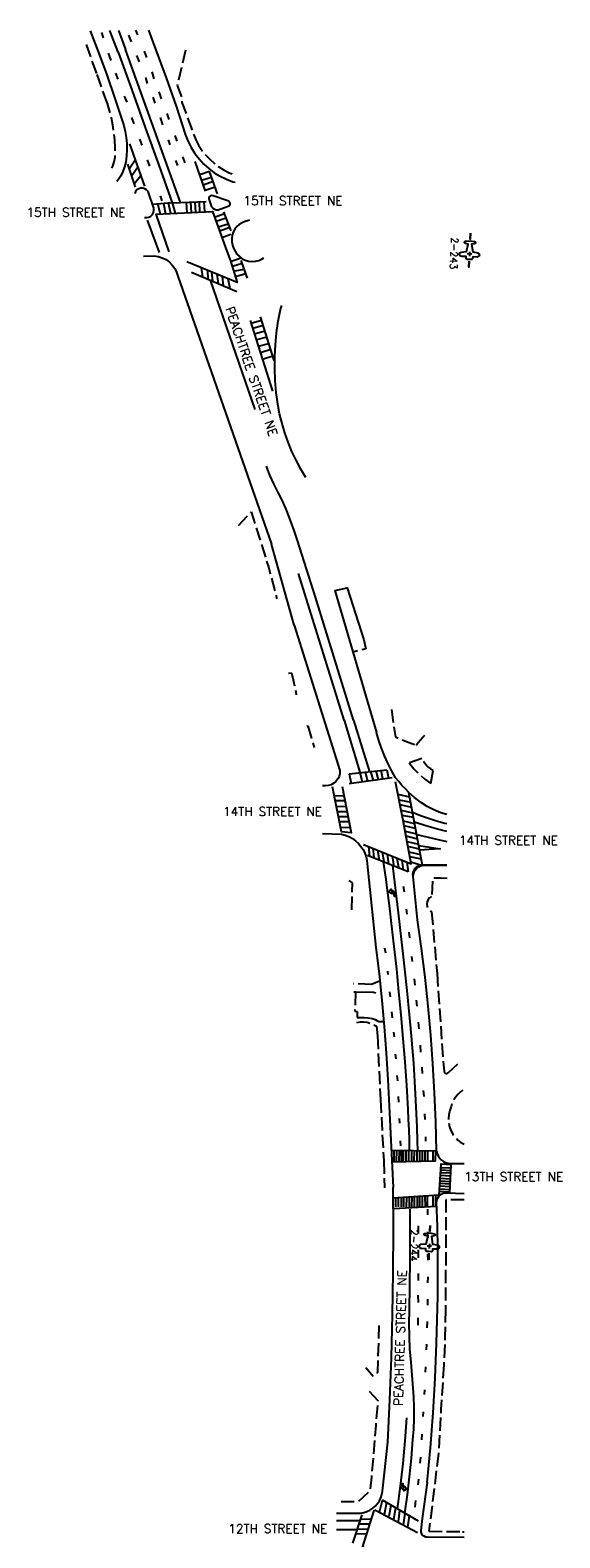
# Model space of a CAD drawing. Extents: x 2230282 to 2231022, y 1375291 to 1378386.
# Tile 2 of 2: x 2230402 to 2231004, y 1376672 to 1378386. Entities that reach past the tile are written whole.
import ezdxf
from ezdxf.enums import TextEntityAlignment as Align

# ---------------------------------------------------------------- set-up
doc = ezdxf.new("R2010")
doc.units = 0
doc.header["$LTSCALE"] = 100
doc.header["$MEASUREMENT"] = 0
doc.linetypes.add('D2', pattern=[0.2, 0.15, -0.05])
doc.linetypes.add('D3', pattern=[0.3, 0.25, -0.05])
doc.layers.get('0').update_dxf_attribs({"color": 1, "linetype": 'CONTINUOUS'})
for name, color, linetype in [('100', 2, 'CONTINUOUS'), ('120', 2, 'D2'), ('135', 2, 'D3'), ('154', 3, 'CONTINUOUS'), ('165', 2, 'D3'), ('190', 2, 'CONTINUOUS'), ('210', 4, 'RET'), ('950', 7, 'CONTINUOUS')]:
    doc.layers.add(name, color=color, linetype=linetype)
doc.styles.get("Standard").update_dxf_attribs({"font": 'SIMPLEX.SHX'})
doc.linetypes.add('RET', pattern='A,0.44,-0.03,[2,HJWSHP.SHX,S=0.015,R=0,X=0,Y=0],-0.015', length=0.485)

# ---------------------------------------------------------------- blocks, each defined once
blk = doc.blocks.new('PC')
for points in [[(-0.237, 0), (-0.169, 0)], [(0.081, 0), (0.15, 0)]]:
    blk.add_lwpolyline(points, close=True)
blk.add_lwpolyline([(-0.018, -0.095), (-0.026, -0.037), (-0.112, -0.019), (-0.119, -0.05, -1), (-0.144, -0.05), (-0.15, 0), (-0.144, 0.05, -1), (-0.119, 0.05), (-0.112, 0.019), (-0.026, 0.037), (-0.018, 0.094, -0.867295), (0.031, 0.088), (0.031, 0.038), (0.05, 0.038, -0.414214), (0.062, 0.025), (0.062, 0), (0.062, -0.025, -0.414214), (0.05, -0.037), (0.031, -0.037), (0.031, -0.087, -0.867295)], format="xyb", close=True)
for points in [[(-0.025, 0), (0.025, 0)], [(0, 0.025), (0, -0.025)]]:
    blk.add_lwpolyline(points)
blk.add_attdef('PHOTO', text='', height=0.08).set_placement((0, -0.175), align=Align.MIDDLE)

msp = doc.modelspace()

# ---------------------------------------------------------------- linework, layer by layer
at = {"layer": '100', "flags": 128}
for points, elevation in [([(2230470.3, 1378385.2), (2230478, 1378365.4), (2230488.7, 1378336.3), (2230498.8, 1378307.1), (2230508.5, 1378277.7)], 1063.3), ([(2230536.5, 1378385.9), (2230544.7, 1378364.3), (2230556.6, 1378331.9), (2230567.9, 1378299.4), (2230578.7, 1378266.6)], 1063.8), ([(2230508.5, 1378277.7), (2230510.1, 1378270.9), (2230511.3, 1378264), (2230512, 1378257), (2230512.1, 1378250), (2230511.7, 1378243), (2230510.8, 1378236)], 1065.3), ([(2230578.7, 1378266.6), (2230581.5, 1378259.3), (2230585.1, 1378252.4), (2230589.2, 1378245.7), (2230594, 1378239.5), (2230599.3, 1378233.8), (2230605.1, 1378228.6), (2230611.4, 1378223.9), (2230618, 1378219.8), (2230625.1, 1378216.4), (2230632.4, 1378213.7)], 1064.5), ([(2230510.8, 1378236), (2230509.5, 1378230.6), (2230507.5, 1378225.4), (2230505, 1378220.5), (2230502, 1378215.8), (2230500.5, 1378214.1)], 1066.1), ([(2230536.1, 1378202.5), (2230534.5, 1378204.4), (2230532.5, 1378205.7), (2230530.2, 1378206.4), (2230527.8, 1378206.4), (2230525.5, 1378205.6), (2230523.5, 1378204.3), (2230522, 1378202.4), (2230521.1, 1378200.1)], 1066.3), ([(2230542.5, 1378183.7), (2230536.1, 1378202.5)], 1066.2), ([(2230609.9, 1378197.6), (2230608.7, 1378197.9), (2230607.6, 1378197.7), (2230606.5, 1378197.2), (2230605.7, 1378196.4), (2230605.2, 1378195.4), (2230605, 1378194.3)], 1065.8), ([(2230632.4, 1378213.7), (2230635.2, 1378213)], 1063), ([(2230532.1, 1378173.1), (2230534.6, 1378172.9), (2230537.1, 1378173.5), (2230539.3, 1378174.7), (2230541, 1378176.5), (2230542.2, 1378178.7), (2230542.7, 1378181.2), (2230542.5, 1378183.7)], 1066.8), ([(2230605, 1378194.3), (2230608.2, 1378185.2)], 1066), ([(2230608.2, 1378185.2), (2230609.7, 1378183.7), (2230611.5, 1378182.6), (2230613.5, 1378181.9), (2230615.6, 1378181.7)], 1066.1), ([(2230626.9, 1378192), (2230609.9, 1378197.6)], 1065.5), ([(2230615.6, 1378181.7), (2230627.3, 1378185.7)], 1065.8), ([(2230627.3, 1378185.7), (2230628.2, 1378186.3), (2230628.8, 1378187.1), (2230629.2, 1378188), (2230629.3, 1378189), (2230629.1, 1378190), (2230628.5, 1378190.9), (2230627.8, 1378191.6), (2230626.9, 1378192)], 1065.3), ([(2230646.4, 1378168.5), (2230642.9, 1378167.1), (2230639.8, 1378165.1), (2230637, 1378162.6), (2230634.7, 1378159.7), (2230632.9, 1378156.4), (2230631.7, 1378152.8), (2230631.2, 1378149.1), (2230631.3, 1378145.4), (2230632, 1378141.7), (2230633.3, 1378138.2)], 1066.4), ([(2230651.5, 1378169.8), (2230650.1, 1378169.6), (2230646.4, 1378168.5)], 1066.1), ([(2230530.8, 1378129.2), (2230543, 1378129.3)], 1072.8), ([(2230543, 1378129.3), (2230547.7, 1378128.7), (2230552.2, 1378127.3), (2230556.5, 1378125.2), (2230560.3, 1378122.4), (2230563.6, 1378119), (2230566.4, 1378115.1), (2230568.5, 1378110.8), (2230569.8, 1378106.2)], 1067.9), ([(2230633.3, 1378138.2), (2230634.9, 1378134.6), (2230637.1, 1378131.4), (2230639.9, 1378128.5), (2230643.1, 1378126.2), (2230646.6, 1378124.5), (2230650.4, 1378123.4), (2230654.3, 1378123), (2230658.3, 1378123.3), (2230662.1, 1378124.3), (2230665.7, 1378125.9), (2230667.6, 1378127.2)], 1066.5), ([(2230569.8, 1378106.2), (2230676.3, 1377801.6)], 1069.6), ([(2230683.4, 1377960.8), (2230681.6, 1377974.2), (2230680.5, 1377987.7), (2230680, 1378001.3), (2230680, 1378014.9), (2230680.8, 1378028.4), (2230682.1, 1378041.9), (2230684.1, 1378055.3), (2230686.7, 1378068.6)], 1069.3), ([(2230686.7, 1378068.6), (2230688, 1378073)], 1067.8), ([(2230715.2, 1377877.4), (2230709.5, 1377887.1), (2230704.3, 1377897), (2230699.6, 1377907.2), (2230695.4, 1377917.6), (2230691.6, 1377928.2), (2230688.4, 1377938.9), (2230685.6, 1377949.8), (2230683.4, 1377960.8)], 1071), ([(2230702.1, 1377709.7), (2230676.3, 1377801.6)], 1071.4), ([(2230748.2, 1377749), (2230795.7, 1377587.6)], 1071.4), ([(2230702.1, 1377709.7), (2230754, 1377544.3)], 1070.2), ([(2230817.3, 1377536.3), (2230812.7, 1377544.4), (2230808.4, 1377552.7), (2230804.6, 1377561.1), (2230801.2, 1377569.8), (2230798.2, 1377578.7), (2230795.7, 1377587.6)], 1069.7), ([(2230754, 1377544.3), (2230753.9, 1377541), (2230753.1, 1377537.8), (2230751.6, 1377534.8), (2230749.6, 1377532.1), (2230747.1, 1377530), (2230744.2, 1377528.3), (2230741, 1377527.3), (2230737.7, 1377527)], 1069), ([(2230832.5, 1377519.4), (2230828.5, 1377523.5), (2230824.6, 1377527.6), (2230820.9, 1377531.9), (2230817.3, 1377536.3)], 1068.4), ([(2230737.7, 1377527), (2230734.3, 1377527.1)], 1059.4), ([(2230875.4, 1377494.5), (2230868.9, 1377496.5), (2230860.9, 1377499.8), (2230853.2, 1377503.7), (2230845.8, 1377508.3), (2230838.9, 1377513.6), (2230832.5, 1377519.4)], 1065.8), ([(2230734.3, 1377472.9), (2230755.9, 1377472)], 1067.5), ([(2230755.9, 1377472), (2230760.2, 1377470.9), (2230764.3, 1377469.3), (2230768.2, 1377467.1), (2230771.8, 1377464.6), (2230775.1, 1377461.6), (2230777.9, 1377458.2), (2230780.4, 1377454.5), (2230782.3, 1377450.5), (2230783.8, 1377446.4), (2230784.8, 1377442)], 1067.9), ([(2230784.8, 1377442), (2230794.8, 1377343.4)], 1067.7), ([(2230837.4, 1377423.8), (2230837.1, 1377426.3), (2230837.4, 1377428.9), (2230838.3, 1377431.3), (2230839.7, 1377433.5), (2230841.6, 1377435.3), (2230843.9, 1377436.5), (2230846.4, 1377437.2), (2230849, 1377437.4)], 1067), ([(2230837.4, 1377423.8), (2230837.7, 1377426.4), (2230838.4, 1377429), (2230839.7, 1377431.3), (2230841.5, 1377433.4), (2230843.6, 1377435), (2230846, 1377436.2), (2230848.6, 1377436.8), (2230851.3, 1377436.9)], 1066.8), ([(2230849, 1377437.4), (2230875.4, 1377437.3)], 1065.8), ([(2230851.3, 1377436.9), (2230875.4, 1377437)], 1065.2), ([(2230842.3, 1377374.9), (2230837.4, 1377423.8)], 1067.3), ([(2230863.8, 1377112.1), (2230862.9, 1377145), (2230861.5, 1377178), (2230859.6, 1377210.9), (2230857.2, 1377243.8), (2230854.2, 1377276.7), (2230850.8, 1377309.5), (2230846.8, 1377342.2), (2230842.3, 1377374.9)], 1067.3), ([(2230794.8, 1377343.4), (2230798.5, 1377313.4), (2230801.7, 1377283.4), (2230804.5, 1377253.4), (2230806.8, 1377223.3), (2230808.7, 1377193.2), (2230810.1, 1377163.1)], 1066.9), ([(2230810.1, 1377163.1), (2230813, 1377101.3), (2230814.4, 1377070.4)], 1068), ([(2230863.8, 1377112.1), (2230864.5, 1377109.2), (2230865.7, 1377106.6), (2230867.3, 1377104.1), (2230869.3, 1377102), (2230871.6, 1377100.2), (2230874.2, 1377098.9), (2230876.9, 1377098), (2230879.8, 1377097.6)], 1067.3), ([(2230879.8, 1377097.6), (2230895.1, 1377097.9)], 1062.9), ([(2230808.4, 1376780.9), (2230810.9, 1376829.1), (2230812.7, 1376877.3), (2230814, 1376925.6), (2230814.7, 1376973.9), (2230814.9, 1377022.1), (2230814.4, 1377070.4)], 1070.8), ([(2230863.7, 1376893.4), (2230864.7, 1376920.1), (2230865.3, 1376946.8), (2230865.5, 1376973.5), (2230865.4, 1377000.3), (2230864.9, 1377027), (2230864, 1377053.7)], 1070.8), ([(2230864, 1377053.7), (2230864.2, 1377055.9), (2230864.8, 1377058.1), (2230865.9, 1377060), (2230867.4, 1377061.6), (2230869.1, 1377063), (2230871.2, 1377063.9), (2230873.3, 1377064.4), (2230875.5, 1377064.4)], 1068.6), ([(2230875.5, 1377064.4), (2230895.1, 1377063.8)], 1063.3), ([(2230853.1, 1376735.2), (2230856.9, 1376774.7), (2230859.9, 1376814.2), (2230862.2, 1376853.8), (2230863.7, 1376893.4)], 1072.2), ([(2230802.3, 1376725.3), (2230808.4, 1376780.9)], 1072.3), ([(2230777.4, 1376700.5), (2230781.2, 1376701.1), (2230784.8, 1376702.2), (2230788.2, 1376703.9), (2230791.4, 1376705.9), (2230794.3, 1376708.4), (2230796.8, 1376711.3), (2230798.9, 1376714.5), (2230800.5, 1376717.9), (2230801.6, 1376721.5), (2230802.3, 1376725.3)], 1071.5), ([(2230853.1, 1376735.2), (2230851.3, 1376721.6), (2230849.4, 1376707.9), (2230847.6, 1376694.3), (2230845.9, 1376680.6)], 1072), ([(2230750.2, 1376700.5), (2230777.4, 1376700.5)], 1066.7), ([(2230845.9, 1376680.6), (2230846.1, 1376678.8), (2230846.9, 1376677), (2230848, 1376675.5), (2230849.5, 1376674.4), (2230851.3, 1376673.6), (2230853.1, 1376673.4)], 1071.7), ([(2230853.1, 1376673.4), (2230895.1, 1376673.2)], 1067.2)]:
    msp.add_lwpolyline(points, dxfattribs=dict(at, elevation=elevation))
at = {"layer": '120', "flags": 128}
for points, elevation in [([(2230477.8, 1378336.7), (2230465.4, 1378371.7)], 1063.5), ([(2230578.5, 1378363.1), (2230569.1, 1378323), (2230574.6, 1378308.9), (2230574.5, 1378303.9), (2230590.2, 1378261.2)], 1064.6), ([(2230489.9, 1378302.6), (2230477.8, 1378336.7)], 1064.2), ([(2230498.6, 1378252.3), (2230498.2, 1378260.8), (2230497.4, 1378269.3), (2230496.2, 1378277.8), (2230494.5, 1378286.2), (2230492.4, 1378294.5), (2230489.9, 1378302.6)], 1065.3), ([(2230495.1, 1378229.2), (2230496.1, 1378231.2), (2230497.7, 1378236.3), (2230498.7, 1378241.6), (2230499, 1378246.9), (2230498.6, 1378252.3)], 1067), ([(2230590.2, 1378261.2), (2230593.5, 1378255.2), (2230597.2, 1378249.5), (2230601.4, 1378244.1), (2230606.1, 1378239.2), (2230611.2, 1378234.6), (2230616.6, 1378230.5), (2230622.4, 1378226.9), (2230628.4, 1378223.8)], 1064.7), ([(2230628.4, 1378223.8), (2230631.5, 1378222.7)], 1063.3), ([(2230638.7, 1377823.1), (2230653.4, 1377838.4), (2230673.2, 1377774.7), (2230682.3, 1377739.6)], 1072.6), ([(2230695.8, 1377655.1), (2230699, 1377655.3)], 1073.9), ([(2230699, 1377655.3), (2230701.1, 1377647.5), (2230702.9, 1377639.5), (2230704.2, 1377631.5), (2230704.3, 1377630.5)], 1073.3), ([(2230812.6, 1377613.9), (2230817.1, 1377582.6), (2230832.7, 1377576.3), (2230840.8, 1377573.3)], 1070.1), ([(2230716.6, 1377594.9), (2230717.6, 1377595.1)], 1070.7), ([(2230717.6, 1377595.1), (2230724.9, 1377570.6)], 1070.7), ([(2230840.8, 1377573.3), (2230843.1, 1377576.4), (2230845.5, 1377579.4), (2230848.2, 1377582.3), (2230851, 1377584.9)], 1069.1), ([(2230847.3, 1377558.2), (2230832.6, 1377553)], 1068.7), ([(2230832.6, 1377553), (2230838.1, 1377546.4), (2230844.1, 1377540.3), (2230850.5, 1377534.7), (2230857.4, 1377529.7)], 1068.5), ([(2230860.1, 1377544.6), (2230857.3, 1377546.2), (2230854.8, 1377548), (2230852.4, 1377550.2), (2230850.4, 1377552.6), (2230848.7, 1377555.3), (2230847.3, 1377558.2)], 1068.1), ([(2230857.4, 1377529.7), (2230860.1, 1377544.6)], 1067.9), ([(2230764.3, 1377419.4), (2230767.9, 1377416.7), (2230767.3, 1377383.2), (2230766, 1377381.8)], 1068.3), ([(2230875.9, 1377421.8), (2230868.4, 1377421.9), (2230859.5, 1377422.2), (2230858.3, 1377401.3)], 1066.6), ([(2230858.3, 1377401.3), (2230856, 1377399.8), (2230854.3, 1377397.8), (2230853.1, 1377395.3), (2230852.7, 1377392.6), (2230853.1, 1377389.9), (2230854.2, 1377387.4), (2230856, 1377385.3), (2230858.3, 1377383.8)], 1067.9), ([(2230858.3, 1377383.8), (2230864.4, 1377313.8)], 1068.2), ([(2230864.4, 1377313.8), (2230871.4, 1377214.1)], 1067.8), ([(2230771.7, 1377292.8), (2230771, 1377270.8), (2230773.7, 1377270.6), (2230773.7, 1377263.6)], 1067.6), ([(2230773.4, 1377258.2), (2230777.3, 1377258.8), (2230781.2, 1377258.8), (2230785, 1377258.3), (2230788.8, 1377257.2), (2230792.4, 1377255.7), (2230795.7, 1377253.7)], 1067.5), ([(2230773.7, 1377263.6), (2230777.7, 1377263.8), (2230781.7, 1377263.8), (2230785.7, 1377263.5), (2230789.7, 1377263)], 1067.5), ([(2230789.7, 1377263), (2230791.9, 1377262.3), (2230794.1, 1377261.4), (2230796.2, 1377260.4), (2230798.3, 1377259.1)], 1067.3), ([(2230798.3, 1377259.1), (2230803.9, 1377259.1)], 1066.9), ([(2230795.7, 1377253.7), (2230796.7, 1377242.8)], 1067.4), ([(2230796.7, 1377242.8), (2230800.1, 1377170.4)], 1067.6), ([(2230871.4, 1377214.1), (2230872.4, 1377202.5)], 1067.6), ([(2230877, 1377200.7), (2230891.2, 1377214.1)], 1068.4), ([(2230872.4, 1377202.5), (2230872.7, 1377201.6), (2230873.3, 1377200.8), (2230874.2, 1377200.3), (2230875.1, 1377200.1), (2230876.1, 1377200.2), (2230877, 1377200.7)], 1068), ([(2230800.1, 1377170.4), (2230803.8, 1377101.1)], 1068.2), ([(2230893.6, 1377181), (2230891.6, 1377179.5), (2230888.6, 1377176.7), (2230885.9, 1377173.5), (2230883.6, 1377170.1), (2230881.7, 1377166.4), (2230880.3, 1377162.5)], 1068.7), ([(2230880.3, 1377162.5), (2230878.8, 1377158), (2230877.9, 1377153.3), (2230877.6, 1377148.5), (2230877.8, 1377143.7)], 1068.4), ([(2230877.8, 1377143.7), (2230878.7, 1377139.4), (2230880.2, 1377135.1), (2230882.3, 1377131.2), (2230884.9, 1377127.6), (2230888.1, 1377124.4), (2230891.6, 1377121.7)], 1067.9), ([(2230891.6, 1377121.7), (2230895.1, 1377119.8), (2230895.1, 1377119.8)], 1066.9), ([(2230803.8, 1377101.1), (2230804.7, 1377070.3)], 1068.7), ([(2230895.1, 1377056.4), (2230874.5, 1377056.3), (2230874.3, 1377007.8), (2230874.1, 1376932)], 1068.5), ([(2230874.1, 1376932), (2230873.8, 1376916.2), (2230873.4, 1376900.4), (2230872.9, 1376884.7), (2230872.1, 1376868.9)], 1073.1), ([(2230798.4, 1376913.7), (2230796.6, 1376860.1), (2230791.9, 1376855.6), (2230783.6, 1376865.7)], 1073.7), ([(2230872.1, 1376868.9), (2230870.5, 1376843.8), (2230868.9, 1376818.6), (2230867.4, 1376793.4), (2230866, 1376768.2)], 1073.4), ([(2230787.5, 1376839), (2230797.1, 1376828.3), (2230794.8, 1376799.9), (2230792.1, 1376765.8), (2230789.9, 1376741.2), (2230788.1, 1376725.7), (2230774.7, 1376713.3), (2230750.2, 1376713)], 1069.7), ([(2230866, 1376768.2), (2230855.2, 1376679.7)], 1072.4), ([(2230855.2, 1376679.7), (2230893.3, 1376679.3)], 1070.8), ([(2230893.3, 1376679.3), (2230895.1, 1376679.3)], 1068)]:
    msp.add_lwpolyline(points, dxfattribs=dict(at, elevation=elevation))
at = {"layer": '135', "elevation": 1072.1, "flags": 128}
msp.add_lwpolyline([(2230778.4, 1377702.3), (2230781.1, 1377692.8), (2230783.5, 1377682.6), (2230768.8, 1377679)], dxfattribs=at)
at = {"layer": '154', "flags": 128}
for points, elevation in [([(2230485.3, 1378377.4), (2230483.6, 1378383.2)], 1062.6), ([(2230502.1, 1378361), (2230495.1, 1378379.5), (2230492.7, 1378385.4)], 1061.5), ([(2230502.4, 1378385.6), (2230503.6, 1378382.7), (2230510.5, 1378363.9)], 1061.5), ([(2230517.4, 1378372.8), (2230514.1, 1378380.2)], 1062.5), ([(2230524.3, 1378380.8), (2230522.3, 1378385.8)], 1061.8), ([(2230494.3, 1378351.6), (2230491.2, 1378359.8)], 1063.2), ([(2230502.1, 1378361), (2230517.6, 1378318.2), (2230533, 1378275.3), (2230548.3, 1378232.5), (2230563.5, 1378189.6)], 1064.7), ([(2230573, 1378190.1), (2230510.5, 1378363.9)], 1064.9), ([(2230526.4, 1378350.1), (2230523.4, 1378357)], 1063.6), ([(2230534.6, 1378354.9), (2230532, 1378362.1)], 1063.3), ([(2230502.2, 1378330.2), (2230499.5, 1378336.9)], 1063.9), ([(2230543, 1378330.8), (2230540.7, 1378338.7)], 1063.9), ([(2230533.3, 1378332), (2230535.1, 1378325.2)], 1064.4), ([(2230512.3, 1378304.2), (2230509.3, 1378310.9)], 1064.3), ([(2230541.4, 1378309.7), (2230543.7, 1378302.9)], 1064.8), ([(2230551.4, 1378307.9), (2230548.7, 1378315.7)], 1064.6), ([(2230520.5, 1378279.5), (2230517.5, 1378286.7)], 1064.8), ([(2230549.9, 1378286.6), (2230552.4, 1378278.4)], 1065.4), ([(2230560.2, 1378284.5), (2230557.8, 1378291.3)], 1064.7), ([(2230514.9, 1378256.9), (2230532.2, 1378208.6)], 1065.6), ([(2230529.5, 1378255.4), (2230526.7, 1378261.9)], 1065.5), ([(2230558.8, 1378261.4), (2230560.9, 1378255.5)], 1065.6), ([(2230569.3, 1378259.7), (2230566.9, 1378266.1)], 1065.1), ([(2230521.7, 1378207.6), (2230513.1, 1378233.8)], 1066.3), ([(2230514.8, 1378228.5), (2230521.4, 1378238.7)], 1065.8), ([(2230538, 1378231.4), (2230535.4, 1378238.6)], 1065.9), ([(2230567.4, 1378237.9), (2230569.6, 1378232)], 1065.7), ([(2230578.3, 1378235.2), (2230575.8, 1378241.9)], 1065.4), ([(2230601.4, 1378202.9), (2230589.7, 1378236.5)], 1065.3), ([(2230524.5, 1378230.2), (2230517.5, 1378220.5)], 1065.9), ([(2230520.5, 1378211.1), (2230527.9, 1378220.6)], 1066), ([(2230605.9, 1378225.2), (2230594.9, 1378221.4)], 1065), ([(2230597, 1378215.5), (2230608.2, 1378218.9)], 1065.1), ([(2230615.1, 1378199.9), (2230605.9, 1378225.2)], 1065), ([(2230610, 1378214), (2230598.9, 1378209.9)], 1065.2), ([(2230600.9, 1378204.2), (2230612.2, 1378208)], 1065.3), ([(2230563.5, 1378189.6), (2230541.1, 1378187.9)], 1066.3), ([(2230550.1, 1378176.9), (2230547.3, 1378188.4)], 1066.2), ([(2230552.1, 1378191.8), (2230550.1, 1378197.8)], 1066.3), ([(2230553.6, 1378188.8), (2230556.1, 1378177.2)], 1066.2), ([(2230562, 1378177.5), (2230559.4, 1378189.3)], 1066.2), ([(2230563.5, 1378189.6), (2230573, 1378190.1)], 1066.4), ([(2230563.5, 1378189.6), (2230567, 1378177.8)], 1066.2), ([(2230573, 1378190.1), (2230602.3, 1378191.1)], 1066.3), ([(2230579.3, 1378190.3), (2230580.3, 1378178.4)], 1066.3), ([(2230585.3, 1378178.7), (2230584.7, 1378190.5)], 1066.2), ([(2230589.3, 1378190.6), (2230590.1, 1378178.9)], 1066.2), ([(2230594.9, 1378179.1), (2230594.5, 1378190.8)], 1066.2), ([(2230599.6, 1378191), (2230600.1, 1378179.4)], 1066.1), ([(2230535.1, 1378170), (2230548.7, 1378133.3)], 1067.2), ([(2230560.1, 1378134), (2230545.3, 1378176.7), (2230609.5, 1378179.9), (2230625.6, 1378134.8), (2230629.6, 1378123.6), (2230637.4, 1378099.2), (2230580.1, 1378122.6)], 1066.6), ([(2230611.7, 1378173.5), (2230622.9, 1378177.4)], 1066.1), ([(2230624.9, 1378172.2), (2230613.6, 1378168.4)], 1066.1), ([(2230615.7, 1378162.4), (2230627.3, 1378165.9)], 1066.2), ([(2230630.4, 1378157.8), (2230622.2, 1378179.4)], 1066), ([(2230628.9, 1378161.5), (2230617.5, 1378157.4)], 1066.3), ([(2230620.1, 1378150.3), (2230630, 1378154)], 1066.3), ([(2230598.2, 1378105.6), (2230596.9, 1378115.8)], 1067.2), ([(2230603.5, 1378113.1), (2230604.2, 1378103)], 1067.2), ([(2230629.8, 1378123), (2230641.6, 1378127.3)], 1066.7), ([(2230643.1, 1378120.8), (2230633.3, 1378117.7)], 1067.1), ([(2230635.1, 1378112.2), (2230645.4, 1378114.3)], 1067.1), ([(2230648.9, 1378104.2), (2230642, 1378124.1)], 1066.9), ([(2230585.6, 1378111), (2230636.9, 1378088.9)], 1067.3), ([(2230606.8, 1378101.9), (2230657.5, 1377954.8)], 1068.3), ([(2230609.7, 1378100.6), (2230608.5, 1378111)], 1067.2), ([(2230614.4, 1378108.6), (2230615.7, 1378098.1)], 1067.2), ([(2230621.9, 1378095.4), (2230620.6, 1378106.1)], 1067.2), ([(2230626.9, 1378103.5), (2230629.1, 1378092.3)], 1067.1), ([(2230647.2, 1378109), (2230635.4, 1378105.5)], 1067), ([(2230652.2, 1378056), (2230677.6, 1377975.5)], 1068.3), ([(2230653.2, 1378053), (2230665, 1378056.2)], 1067.8), ([(2230667, 1378050.1), (2230655.1, 1378046.8)], 1067.9), ([(2230657.1, 1378040.6), (2230668.9, 1378044.1)], 1068), ([(2230679.5, 1378010.3), (2230663.9, 1378060)], 1068.1), ([(2230671, 1378037.1), (2230659.2, 1378033.9)], 1068.1), ([(2230661.4, 1378026.7), (2230673.4, 1378029.8)], 1068.2), ([(2230675.5, 1378022.9), (2230663.8, 1378019.3)], 1068.3), ([(2230666.1, 1378011.8), (2230677.8, 1378015.7)], 1068.4), ([(2230689, 1377850.8), (2230683.9, 1377860.4), (2230679.1, 1377870.2), (2230674.6, 1377880.2), (2230670.5, 1377890.4)], 1072.1), ([(2230706, 1377805.9), (2230702.1, 1377817.3), (2230698, 1377828.5), (2230693.6, 1377839.7), (2230689, 1377850.8)], 1072.2), ([(2230726.4, 1377741.4), (2230706, 1377805.9)], 1072.4), ([(2230758.8, 1377601.7), (2230707.1, 1377768.3)], 1071.3), ([(2230769.6, 1377601.5), (2230726.4, 1377741.4)], 1071.4), ([(2230758.8, 1377601.7), (2230776.7, 1377542.5)], 1070.2), ([(2230769.6, 1377601.5), (2230787.6, 1377543.1)], 1069.7), ([(2230764.5, 1377540.6), (2230807.2, 1377545.3)], 1069), ([(2230764.5, 1377540.6), (2230766.8, 1377529.6)], 1069), ([(2230813.5, 1377536.3), (2230764.7, 1377529.3)], 1068.8), ([(2230776.7, 1377541.9), (2230779.3, 1377531.4)], 1068.9), ([(2230780.7, 1377460.3), (2230835.1, 1377438.4), (2230825.9, 1377487.7), (2230817.4, 1377531.7)], 1067.6), ([(2230782.8, 1377542.6), (2230785.6, 1377532.3)], 1068.9), ([(2230789, 1377543.3), (2230791.7, 1377533.2)], 1068.9), ([(2230795, 1377543.9), (2230797.5, 1377534)], 1068.8), ([(2230802.9, 1377534.8), (2230800.8, 1377544.6)], 1068.8), ([(2230807.2, 1377545.3), (2230809.4, 1377535.7)], 1068.7), ([(2230756.5, 1377526.4), (2230766.7, 1377473.6), (2230756, 1377474.6), (2230745.6, 1377525.9)], 1068.5), ([(2230747.6, 1377516), (2230758.6, 1377515.6)], 1068.6), ([(2230833.4, 1377514.1), (2230820.2, 1377517.1)], 1067.9), ([(2230847.9, 1377436.6), (2230832.5, 1377519.4)], 1067.1), ([(2230759.7, 1377509.8), (2230748.8, 1377509.9)], 1068.5), ([(2230750.1, 1377503.9), (2230760.9, 1377503.6)], 1068.5), ([(2230762.1, 1377497.5), (2230751.3, 1377497.6)], 1068.4), ([(2230821.3, 1377511.1), (2230834.5, 1377508.3)], 1067.8), ([(2230835.6, 1377502.3), (2230822.4, 1377505.4)], 1067.7), ([(2230823.6, 1377499.5), (2230836.7, 1377496.5)], 1067.7), ([(2230836.6, 1377497.2), (2230845.6, 1377493.4), (2230854.7, 1377490.1), (2230864, 1377487.2), (2230873.4, 1377484.7), (2230875.4, 1377484.2)], 1065.8), ([(2230752.5, 1377492), (2230763.1, 1377492)], 1068.4), ([(2230764.2, 1377486.3), (2230753.7, 1377486.1)], 1068.3), ([(2230754.9, 1377479.9), (2230765.5, 1377479.8)], 1068.3), ([(2230837.8, 1377490.9), (2230824.8, 1377493.4)], 1067.6), ([(2230826, 1377487.3), (2230839, 1377484.4)], 1067.5), ([(2230840, 1377478.6), (2230827, 1377481.7)], 1067.4), ([(2230875.4, 1377475.1), (2230864.9, 1377477.7), (2230851.7, 1377481.6), (2230838.7, 1377485.9)], 1065.6), ([(2230828.1, 1377475.6), (2230841.2, 1377472.6)], 1067.3), ([(2230842.3, 1377466.6), (2230829.2, 1377469.8)], 1067.2), ([(2230830.3, 1377463.8), (2230843.4, 1377460.8)], 1067.1), ([(2230841.3, 1377471.8), (2230854.3, 1377468.5), (2230867.3, 1377465.5), (2230875.4, 1377463.9)], 1065.4), ([(2230831.7, 1377429.4), (2230785.5, 1377447.7)], 1067.7), ([(2230786.4, 1377458), (2230787.7, 1377447.2)], 1068.3), ([(2230791.3, 1377456), (2230792.8, 1377445.5)], 1068.2), ([(2230796.6, 1377453.9), (2230798.8, 1377443)], 1068.2), ([(2230802.2, 1377451.6), (2230804, 1377441)], 1068.1), ([(2230807.7, 1377449.4), (2230809.3, 1377438.2)], 1068.1), ([(2230813.3, 1377447.1), (2230815.5, 1377435.4)], 1067.9), ([(2230818.6, 1377445), (2230820.8, 1377434.4)], 1067.7), ([(2230844.4, 1377455.1), (2230831.4, 1377458.2)], 1067), ([(2230832.5, 1377452), (2230845.6, 1377448.9)], 1066.9), ([(2230846.6, 1377443.5), (2230833.6, 1377446.5)], 1066.8), ([(2230843.7, 1377459.3), (2230867.9, 1377455.5), (2230855.4, 1377454.8), (2230844.7, 1377453.8)], 1066.1), ([(2230803.4, 1377440.6), (2230805.8, 1377423.1), (2230808.2, 1377405.6), (2230810.3, 1377388), (2230812.4, 1377370.4)], 1068.2), ([(2230813.9, 1377436.4), (2230820.4, 1377382.6), (2230825.5, 1377336.2), (2230830.2, 1377294.5), (2230834.2, 1377251.3), (2230837.5, 1377211.7), (2230839.7, 1377177.1), (2230841.4, 1377139.6), (2230841.9, 1377123.2), (2230842.3, 1377112.5)], 1067.9), ([(2230824.3, 1377442.7), (2230825.8, 1377431.4)], 1067.4), ([(2230830.1, 1377440.4), (2230831.7, 1377429.4)], 1067.2), ([(2230834.7, 1377440.5), (2230847.9, 1377436.6)], 1066.7), ([(2230827.3, 1377406), (2230826.5, 1377412.7)], 1067.7), ([(2230830.4, 1377381.2), (2230829.7, 1377386.7)], 1067.5), ([(2230812.4, 1377370.4), (2230815.4, 1377344.6), (2230818.2, 1377318.6), (2230820.8, 1377292.7), (2230823.2, 1377266.8)], 1067.8), ([(2230833.4, 1377354.1), (2230832.7, 1377360.7)], 1067.4), ([(2230806.3, 1377337), (2230805.3, 1377342.6)], 1067.2), ([(2230836.4, 1377327.2), (2230835.6, 1377333)], 1067.2), ([(2230808.9, 1377312.6), (2230808.5, 1377316.5)], 1066.9), ([(2230839.6, 1377300.4), (2230838.7, 1377307.8)], 1067.1), ([(2230811.4, 1377287.3), (2230810.8, 1377292.7)], 1066.9), ([(2230841.9, 1377276.5), (2230841.2, 1377283.6)], 1067), ([(2230813.8, 1377263.3), (2230813.2, 1377270.3)], 1067), ([(2230823.2, 1377266.8), (2230825.7, 1377240), (2230827.8, 1377213.2), (2230829.7, 1377186.4), (2230831.2, 1377159.6)], 1067.6), ([(2230844, 1377250.8), (2230843.4, 1377258.4)], 1066.8), ([(2230815.1, 1377247), (2230815.6, 1377241.9)], 1066.9), ([(2230817.9, 1377216.9), (2230817.4, 1377221.9)], 1067), ([(2230846.1, 1377224.2), (2230845.7, 1377232.2)], 1066.9), ([(2230848, 1377200.2), (2230847.6, 1377207.2)], 1067.1), ([(2230819.8, 1377191.8), (2230819.2, 1377197.7)], 1067.3), ([(2230821.1, 1377167.3), (2230820.7, 1377174)], 1067.6), ([(2230849.7, 1377174.1), (2230849.1, 1377180.9)], 1067.5), ([(2230831.2, 1377159.6), (2230831.8, 1377147.9), (2230832.3, 1377136.1), (2230832.6, 1377124.4), (2230832.7, 1377112.6)], 1068.1), ([(2230850.9, 1377147.9), (2230850.5, 1377154.4)], 1068), ([(2230822.1, 1377143.5), (2230821.8, 1377149)], 1068), ([(2230823.2, 1377118), (2230822.9, 1377123.7)], 1068.2), ([(2230851.8, 1377123.2), (2230851.6, 1377128.1)], 1068.4), ([(2230812.5, 1377113), (2230862.7, 1377112.1), (2230862.4, 1377100.6), (2230813.1, 1377099.3)], 1068.1), ([(2230815.3, 1377112.7), (2230815.2, 1377100.1)], 1068.4), ([(2230818.2, 1377112.7), (2230818.1, 1377100.1)], 1068.3), ([(2230821.3, 1377112.5), (2230821.2, 1377100.1)], 1068.4), ([(2230823.7, 1377112.4), (2230823.6, 1377100.1)], 1068.5), ([(2230826.1, 1377112.5), (2230826.1, 1377100)], 1068.6), ([(2230828.9, 1377112.4), (2230828.8, 1377100)], 1068.8), ([(2230832.1, 1377112.2), (2230832, 1377100)], 1068.8), ([(2230835.3, 1377112.3), (2230835.3, 1377100)], 1069), ([(2230838.3, 1377112.1), (2230838.2, 1377100)], 1069), ([(2230841.3, 1377112.2), (2230841.4, 1377100.4)], 1069.4), ([(2230844.4, 1377111.8), (2230844.5, 1377100.4)], 1069.3), ([(2230847.5, 1377111.7), (2230847.6, 1377100.4)], 1069.1), ([(2230850.6, 1377112), (2230850.7, 1377100.5)], 1068.8), ([(2230853.4, 1377112), (2230853.5, 1377100.5)], 1068.6), ([(2230859.5, 1377111.8), (2230859.6, 1377100.6)], 1068.2), ([(2230878.9, 1377064.3), (2230880.4, 1377096.1), (2230868.7, 1377096.9), (2230866.4, 1377061.9), (2230814.5, 1377058.3)], 1068.2), ([(2230868.2, 1377087.6), (2230879.9, 1377087)], 1067.6), ([(2230868.5, 1377090.5), (2230880.1, 1377090)], 1067.5), ([(2230868.5, 1377084.4), (2230879.8, 1377083.7)], 1067.8), ([(2230868.7, 1377093.4), (2230880.2, 1377092.9)], 1067.4), ([(2230867.3, 1377069.1), (2230878.8, 1377068.3)], 1068.5), ([(2230867.6, 1377072.4), (2230879, 1377071.6)], 1068.4), ([(2230867.7, 1377075.3), (2230879.2, 1377074.5)], 1068.3), ([(2230868, 1377078.1), (2230879.4, 1377077.3)], 1068.1), ([(2230868.1, 1377081.1), (2230879.6, 1377080.3)], 1067.9), ([(2230817.3, 1377058.3), (2230817.3, 1377048.5)], 1069), ([(2230820.1, 1377058.6), (2230820.1, 1377048.5)], 1069.1), ([(2230823.5, 1377058.7), (2230823.5, 1377048.4)], 1069.3), ([(2230826.5, 1377058.8), (2230826.5, 1377048.4)], 1069.6), ([(2230829.6, 1377058.9), (2230829.5, 1377048.4)], 1069.8), ([(2230832.7, 1377059.1), (2230832.7, 1377048.4)], 1070.1), ([(2230835.6, 1377059.3), (2230835.5, 1377048.4)], 1070.2), ([(2230838.6, 1377059.3), (2230838.5, 1377048.4)], 1070.3), ([(2230841.7, 1377059.6), (2230841.7, 1377049)], 1070.8), ([(2230844.5, 1377059.8), (2230844.5, 1377049)], 1070.6), ([(2230847.6, 1377060.2), (2230847.6, 1377049)], 1070.4), ([(2230850.7, 1377060.4), (2230850.8, 1377049)], 1070.3), ([(2230853.3, 1377060.6), (2230853.3, 1377049)], 1070.2), ([(2230859.5, 1377060.8), (2230859.5, 1377049)], 1069.8), ([(2230862.5, 1377060.8), (2230862.5, 1377049)], 1069.5), ([(2230867, 1377066.2), (2230878.6, 1377065.4)], 1068.5), ([(2230814.6, 1377046.7), (2230864.1, 1377049.1)], 1069.4), ([(2230833.3, 1376930.8), (2230833.7, 1376959.6), (2230833.9, 1376988.4), (2230833.9, 1377017.1), (2230833.9, 1377045.9)], 1071.8), ([(2230853.4, 1377045.9), (2230853.6, 1377039.5)], 1070.2), ([(2230843.5, 1377018.2), (2230843.5, 1377026.9)], 1070.6), ([(2230853.5, 1377020.1), (2230853.8, 1377013.3)], 1070.9), ([(2230843.5, 1376990.7), (2230843.5, 1376999.8)], 1071), ([(2230853.7, 1376994.7), (2230853.8, 1376988)], 1071.2), ([(2230843.3, 1376964.7), (2230843.5, 1376972.8)], 1071.8), ([(2230853.9, 1376969.1), (2230853.7, 1376962.1)], 1071.7), ([(2230843.2, 1376939.8), (2230843, 1376948.3)], 1072.2), ([(2230834.9, 1376872), (2230833.7, 1376886.7), (2230833, 1376901.4), (2230832.9, 1376916.1), (2230833.3, 1376930.8)], 1073.2), ([(2230853.5, 1376943.6), (2230853.6, 1376936.7)], 1072.3), ([(2230842.8, 1376914.1), (2230842.8, 1376922.2)], 1072.5), ([(2230853.3, 1376918.1), (2230853, 1376910.8)], 1072.7), ([(2230852.4, 1376892.3), (2230852.2, 1376886.1)], 1073.1), ([(2230837.9, 1376832.6), (2230834.9, 1376872)], 1073.3), ([(2230851.2, 1376866.6), (2230851.1, 1376860.6)], 1073.6), ([(2230837, 1376783.6), (2230837.9, 1376795.8), (2230838.4, 1376808.1), (2230838.4, 1376820.4), (2230837.9, 1376832.6)], 1073.3), ([(2230850, 1376840.4), (2230849.8, 1376835.1)], 1073.8), ([(2230848.8, 1376815.7), (2230848.3, 1376810.2)], 1073.3), ([(2230829.7, 1376808.7), (2230827.9, 1376782.7), (2230825.5, 1376756.9), (2230822.6, 1376731), (2230819.1, 1376705.3)], 1072.6), ([(2230827.8, 1376700.2), (2230830.7, 1376721), (2230833.2, 1376741.8), (2230835.3, 1376762.7), (2230837, 1376783.6)], 1072.6), ([(2230847.2, 1376790.1), (2230846.6, 1376783.7)], 1073.2), ([(2230845.5, 1376763.9), (2230844.9, 1376757.3)], 1072.9), ([(2230843.4, 1376739), (2230842.7, 1376732.4)], 1072.5), ([(2230799, 1376701.4), (2230802.3, 1376715.1)], 1071.5), ([(2230843.3, 1376691.1), (2230802.3, 1376715.1)], 1071.9), ([(2230807.1, 1376712.3), (2230804.5, 1376698.5)], 1071.5), ([(2230810.2, 1376696.8), (2230812.2, 1376709.3)], 1072.1), ([(2230840.1, 1376714.6), (2230839.2, 1376707.2)], 1072.5), ([(2230776.7, 1376691.6), (2230750.2, 1376691.8)], 1068.6), ([(2230778.9, 1376698.4), (2230768.5, 1376666.1)], 1070.5), ([(2230777.4, 1376693.7), (2230790.2, 1376693.9)], 1070.9), ([(2230835.8, 1376651.5), (2230779.6, 1376661.3), (2230793.1, 1376703.2), (2230794.6, 1376703.8), (2230842.1, 1376678.5)], 1071.5), ([(2230817.3, 1376706.3), (2230815, 1376693.2)], 1072.2), ([(2230820.7, 1376690.6), (2230822.2, 1376703.5)], 1072.3), ([(2230827.9, 1376700.2), (2230825.9, 1376687.1)], 1071.8), ([(2230832.9, 1376697.2), (2230830.8, 1376684.5)], 1071.8), ([(2230750.2, 1376681.9), (2230773.6, 1376681.9)], 1068.8), ([(2230784.6, 1376676.7), (2230771.9, 1376676.6)], 1071), ([(2230773.7, 1376682.4), (2230786.4, 1376682.3)], 1071), ([(2230788.3, 1376688), (2230775.5, 1376687.9)], 1070.9)]:
    msp.add_lwpolyline(points, dxfattribs=dict(at, elevation=elevation))
for points, elevation in [([(2230809.7, 1377406.4), (2230813.1, 1377404.8), (2230813, 1377406), (2230814.2, 1377405.5), (2230815.1, 1377404.3), (2230815.5, 1377403), (2230815.9, 1377401.6), (2230816.7, 1377401.6), (2230816.1, 1377405.2), (2230815, 1377407.1), (2230814.2, 1377407.8), (2230813.4, 1377408), (2230812.8, 1377408), (2230812.4, 1377409.4)], 1068.1), ([(2230830.2, 1376727.6), (2230826.8, 1376725.7), (2230826.7, 1376727.1), (2230825.3, 1376727.7), (2230824.1, 1376729.2), (2230823.8, 1376730.9), (2230824.1, 1376734), (2230825.6, 1376733.9), (2230825.5, 1376731.5), (2230826, 1376730.4), (2230826.3, 1376729.9), (2230827.2, 1376729.5), (2230827.4, 1376730.9)], 1072.7)]:
    msp.add_lwpolyline(points, close=True, dxfattribs=dict(at, elevation=elevation))
at = {"layer": '165', "flags": 128}
for points, elevation in [([(2230799.2, 1377304.9), (2230790, 1377301.4), (2230771.7, 1377301.9), (2230769.6, 1377302)], 1068.3), ([(2230770, 1377292.9), (2230772, 1377292.8), (2230792.4, 1377292.5), (2230799.8, 1377290.3)], 1068.1)]:
    msp.add_lwpolyline(points, dxfattribs=dict(at, elevation=elevation))
at = {"layer": '210', "elevation": 1072.1, "flags": 128}
msp.add_lwpolyline([(2230748.2, 1377749), (2230762.2, 1377752.1), (2230778.4, 1377702.3)], dxfattribs=at)

# ---------------------------------------------------------------- block references
at = {"layer": '950', "xscale": 100, "yscale": 100, "zscale": 100, "rotation": 267.6339693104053}
for p, values in [((2230901.3, 1378131.5, 4764.1), {'PHOTO': '2-243'}), ((2230855.6, 1377003.8, 4763.6), {'PHOTO': '2-244'})]:
    msp.add_blockref('PC', p, dxfattribs=at).add_auto_attribs(values)

# ---------------------------------------------------------------- texts
at = {"layer": '190'}
for s, p in [('15TH STREET NE', (2230700.7, 1378192.1)), ('15TH STREET NE', (2230454.2, 1378178.9)), ('14TH STREET NE', (2230677.5, 1377497.9)), ('14TH STREET NE', (2230945.5, 1377465.1)), ('13TH STREET NE', (2230951.5, 1377082.8)), ('12TH STREET NE', (2230683.5, 1376682.7))]:
    msp.add_text(s, height=10, dxfattribs=at).set_placement(p, align=Align.MIDDLE)
for rotation, p in [(288.8736, (2230653.5, 1377998.1)), (88.3016, (2230822.7, 1376899.5))]:
    msp.add_text('PEACHTREE STREET NE', height=10, rotation=rotation, dxfattribs=at).set_placement(p, align=Align.MIDDLE)

doc.saveas('drawing.dxf')
